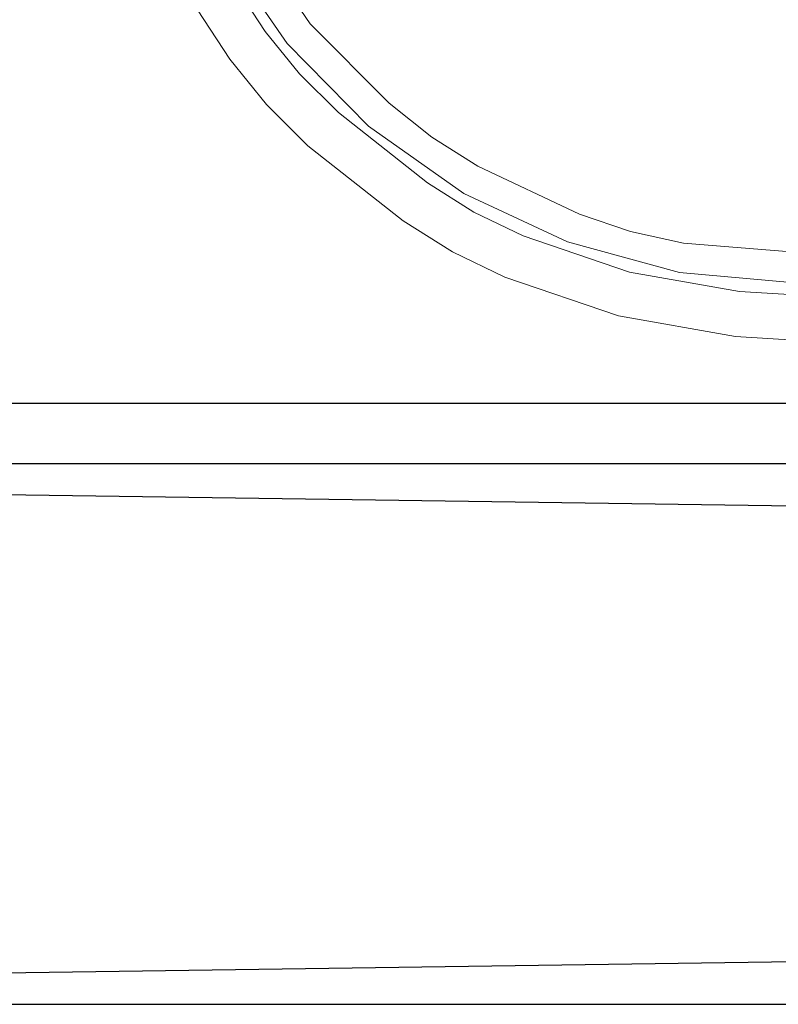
# Model space of a CAD drawing. Header units: inches. Extents: x 0 to 612, y 155 to 655.
# Tile 110 of 138: x 116 to 141, y 331 to 363. Entities that reach past the tile are written whole.
import ezdxf

# ---------------------------------------------------------------- set-up
doc = ezdxf.new("R2010")
doc.units = ezdxf.units.IN
doc.header["$MEASUREMENT"] = 0
doc.layers.add('Layer 1', color=7, linetype='Continuous')

# ---------------------------------------------------------------- blocks, each defined once
blk = doc.blocks.new('block 1554')
at = {"layer": 'Layer 1', "lineweight": 0}
for points in [[(137.872, 355.984)], [(141.593, 355.678)]]:
    blk.add_lwpolyline(points, dxfattribs=at)
blk.add_open_spline([(141.593, 355.678), (141.593, 355.678), (137.872, 355.984), (137.872, 355.984), (137.872, 355.984), (141.593, 355.678), (141.593, 355.678)], degree=3, knots=[0, 0, 0, 0, 1, 1, 1, 2, 2, 2, 2], dxfattribs=at)
blk = doc.blocks.new('block 1555')
at = {"layer": 'Layer 1', "lineweight": 0}
for points in [[(136.104, 356.366)], [(137.872, 355.984)]]:
    blk.add_lwpolyline(points, dxfattribs=at)
blk.add_open_spline([(137.872, 355.984), (137.872, 355.984), (136.104, 356.366), (136.104, 356.366), (136.104, 356.366), (137.872, 355.984), (137.872, 355.984)], degree=3, knots=[0, 0, 0, 0, 1, 1, 1, 2, 2, 2, 2], dxfattribs=at)
blk = doc.blocks.new('block 1556')
at = {"layer": 'Layer 1', "lineweight": 0}
for points in [[(134.395, 356.954)], [(136.104, 356.366)]]:
    blk.add_lwpolyline(points, dxfattribs=at)
blk.add_open_spline([(136.104, 356.366), (136.104, 356.366), (134.395, 356.954), (134.395, 356.954), (134.395, 356.954), (136.104, 356.366), (136.104, 356.366)], degree=3, knots=[0, 0, 0, 0, 1, 1, 1, 2, 2, 2, 2], dxfattribs=at)
blk = doc.blocks.new('block 1557')
at = {"layer": 'Layer 1', "lineweight": 0}
for points in [[(131.004, 358.547)], [(134.395, 356.954)]]:
    blk.add_lwpolyline(points, dxfattribs=at)
blk.add_open_spline([(134.395, 356.954), (134.395, 356.954), (131.004, 358.547), (131.004, 358.547), (131.004, 358.547), (134.395, 356.954), (134.395, 356.954)], degree=3, knots=[0, 0, 0, 0, 1, 1, 1, 2, 2, 2, 2], dxfattribs=at)
blk = doc.blocks.new('block 1558')
at = {"layer": 'Layer 1', "lineweight": 0}
for points in [[(129.463, 359.52)], [(131.004, 358.547)]]:
    blk.add_lwpolyline(points, dxfattribs=at)
blk.add_open_spline([(131.004, 358.547), (131.004, 358.547), (129.463, 359.52), (129.463, 359.52), (129.463, 359.52), (131.004, 358.547), (131.004, 358.547)], degree=3, knots=[0, 0, 0, 0, 1, 1, 1, 2, 2, 2, 2], dxfattribs=at)
blk = doc.blocks.new('block 1559')
at = {"layer": 'Layer 1', "lineweight": 0}
for points in [[(128.042, 360.662)], [(129.463, 359.52)]]:
    blk.add_lwpolyline(points, dxfattribs=at)
blk.add_open_spline([(129.463, 359.52), (129.463, 359.52), (128.042, 360.662), (128.042, 360.662), (128.042, 360.662), (129.463, 359.52), (129.463, 359.52)], degree=3, knots=[0, 0, 0, 0, 1, 1, 1, 2, 2, 2, 2], dxfattribs=at)
blk = doc.blocks.new('block 1560')
at = {"layer": 'Layer 1', "lineweight": 0}
for points in [[(125.4, 363.313)], [(128.042, 360.662)]]:
    blk.add_lwpolyline(points, dxfattribs=at)
blk.add_open_spline([(128.042, 360.662), (128.042, 360.662), (125.4, 363.313), (125.4, 363.313), (125.4, 363.313), (128.042, 360.662), (128.042, 360.662)], degree=3, knots=[0, 0, 0, 0, 1, 1, 1, 2, 2, 2, 2], dxfattribs=at)
blk = doc.blocks.new('block 1561')
at = {"layer": 'Layer 1', "lineweight": 0}
for points in [[(123.312, 366.373)], [(125.4, 363.313)]]:
    blk.add_lwpolyline(points, dxfattribs=at)
blk.add_open_spline([(125.4, 363.313), (125.4, 363.313), (123.312, 366.373), (123.312, 366.373), (123.312, 366.373), (125.4, 363.313), (125.4, 363.313)], degree=3, knots=[0, 0, 0, 0, 1, 1, 1, 2, 2, 2, 2], dxfattribs=at)
blk = doc.blocks.new('block 1541')
at = {"layer": 'Layer 1'}
for name in ['block 1561', 'block 1560', 'block 1559', 'block 1558', 'block 1557', 'block 1556', 'block 1555', 'block 1554']:
    blk.add_blockref(name, (0, 0), dxfattribs=at)
blk = doc.blocks.new('block 1540')
at = {"layer": 'Layer 1'}
blk.add_blockref('block 1541', (0, 0), dxfattribs=at)
blk = doc.blocks.new('block 2005')
at = {"layer": 'Layer 1', "color": 7, "lineweight": 25}
blk.add_lwpolyline([(73.845, 348.171), (141.594, 347.198)], dxfattribs=at)
blk = doc.blocks.new('block 2004')
at = {"layer": 'Layer 1'}
blk.add_blockref('block 2005', (0, 0), dxfattribs=at)
blk = doc.blocks.new('block 2003')
at = {"layer": 'Layer 1'}
blk.add_blockref('block 2004', (0, 0), dxfattribs=at)
blk = doc.blocks.new('block 2011')
at = {"layer": 'Layer 1', "color": 7, "lineweight": 25}
blk.add_lwpolyline([(141.594, 331.971), (73.845, 330.998)], dxfattribs=at)
blk = doc.blocks.new('block 2010')
at = {"layer": 'Layer 1'}
blk.add_blockref('block 2011', (0, 0), dxfattribs=at)
blk = doc.blocks.new('block 2009')
at = {"layer": 'Layer 1'}
blk.add_blockref('block 2010', (0, 0), dxfattribs=at)
blk = doc.blocks.new('block 2029')
at = {"layer": 'Layer 1', "color": 7, "lineweight": 25}
blk.add_lwpolyline([(73.845, 330.547), (209.343, 330.547)], dxfattribs=at)
blk = doc.blocks.new('block 2028')
at = {"layer": 'Layer 1'}
blk.add_blockref('block 2029', (0, 0), dxfattribs=at)
blk = doc.blocks.new('block 2027')
at = {"layer": 'Layer 1'}
blk.add_blockref('block 2028', (0, 0), dxfattribs=at)
blk = doc.blocks.new('block 2047')
at = {"layer": 'Layer 1', "color": 7, "lineweight": 25}
blk.add_lwpolyline([(73.845, 348.622), (209.343, 348.622)], dxfattribs=at)
blk = doc.blocks.new('block 2046')
at = {"layer": 'Layer 1'}
blk.add_blockref('block 2047', (0, 0), dxfattribs=at)
blk = doc.blocks.new('block 2045')
at = {"layer": 'Layer 1'}
blk.add_blockref('block 2046', (0, 0), dxfattribs=at)
blk = doc.blocks.new('block 2480')
at = {"layer": 'Layer 1', "lineweight": 0}
for points in [[(137.74, 355)], [(141.594, 354.657)]]:
    blk.add_lwpolyline(points, dxfattribs=at)
blk.add_open_spline([(141.594, 354.657), (141.594, 354.657), (137.74, 355), (137.74, 355), (137.74, 355), (141.594, 354.657), (141.594, 354.657)], degree=3, knots=[0, 0, 0, 0, 1, 1, 1, 2, 2, 2, 2], dxfattribs=at)
blk = doc.blocks.new('block 2481')
at = {"layer": 'Layer 1', "lineweight": 0}
for points in [[(134, 356.02)], [(137.74, 355)]]:
    blk.add_lwpolyline(points, dxfattribs=at)
blk.add_open_spline([(137.74, 355), (137.74, 355), (134, 356.02), (134, 356.02), (134, 356.02), (137.74, 355), (137.74, 355)], degree=3, knots=[0, 0, 0, 0, 1, 1, 1, 2, 2, 2, 2], dxfattribs=at)
blk = doc.blocks.new('block 2482')
at = {"layer": 'Layer 1', "lineweight": 0}
for points in [[(130.527, 357.639)], [(134, 356.02)]]:
    blk.add_lwpolyline(points, dxfattribs=at)
blk.add_open_spline([(134, 356.02), (134, 356.02), (130.527, 357.639), (130.527, 357.639), (130.527, 357.639), (134, 356.02), (134, 356.02)], degree=3, knots=[0, 0, 0, 0, 1, 1, 1, 2, 2, 2, 2], dxfattribs=at)
blk = doc.blocks.new('block 2483')
at = {"layer": 'Layer 1', "lineweight": 0}
for points in [[(127.346, 359.886)], [(130.527, 357.639)]]:
    blk.add_lwpolyline(points, dxfattribs=at)
blk.add_open_spline([(130.527, 357.639), (130.527, 357.639), (127.346, 359.886), (127.346, 359.886), (127.346, 359.886), (130.527, 357.639), (130.527, 357.639)], degree=3, knots=[0, 0, 0, 0, 1, 1, 1, 2, 2, 2, 2], dxfattribs=at)
blk = doc.blocks.new('block 2484')
at = {"layer": 'Layer 1', "lineweight": 0}
for points in [[(124.626, 362.655)], [(127.346, 359.886)]]:
    blk.add_lwpolyline(points, dxfattribs=at)
blk.add_open_spline([(127.346, 359.886), (127.346, 359.886), (124.626, 362.655), (124.626, 362.655), (124.626, 362.655), (127.346, 359.886), (127.346, 359.886)], degree=3, knots=[0, 0, 0, 0, 1, 1, 1, 2, 2, 2, 2], dxfattribs=at)
blk = doc.blocks.new('block 2485')
at = {"layer": 'Layer 1', "lineweight": 0}
for points in [[(122.437, 365.842)], [(124.626, 362.655)]]:
    blk.add_lwpolyline(points, dxfattribs=at)
blk.add_open_spline([(124.626, 362.655), (124.626, 362.655), (122.437, 365.842), (122.437, 365.842), (122.437, 365.842), (124.626, 362.655), (124.626, 362.655)], degree=3, knots=[0, 0, 0, 0, 1, 1, 1, 2, 2, 2, 2], dxfattribs=at)
blk = doc.blocks.new('block 2470')
at = {"layer": 'Layer 1'}
for name in ['block 2485', 'block 2484', 'block 2483', 'block 2482', 'block 2481', 'block 2480']:
    blk.add_blockref(name, (0, 0), dxfattribs=at)
blk = doc.blocks.new('block 2469')
at = {"layer": 'Layer 1'}
blk.add_blockref('block 2470', (0, 0), dxfattribs=at)
blk = doc.blocks.new('block 2543')
at = {"layer": 'Layer 1', "lineweight": 0}
for points in [[(139.737, 354.367)], [(141.595, 354.25)]]:
    blk.add_lwpolyline(points, dxfattribs=at)
blk.add_open_spline([(141.595, 354.25), (141.595, 354.25), (139.737, 354.367), (139.737, 354.367), (139.737, 354.367), (141.595, 354.25), (141.595, 354.25)], degree=3, knots=[0, 0, 0, 0, 1, 1, 1, 2, 2, 2, 2], dxfattribs=at)
blk = doc.blocks.new('block 2544')
at = {"layer": 'Layer 1', "lineweight": 0}
for points in [[(136.065, 355.009)], [(139.737, 354.367)]]:
    blk.add_lwpolyline(points, dxfattribs=at)
blk.add_open_spline([(139.737, 354.367), (139.737, 354.367), (136.065, 355.009), (136.065, 355.009), (136.065, 355.009), (139.737, 354.367), (139.737, 354.367)], degree=3, knots=[0, 0, 0, 0, 1, 1, 1, 2, 2, 2, 2], dxfattribs=at)
blk = doc.blocks.new('block 2545')
at = {"layer": 'Layer 1', "lineweight": 0}
for points in [[(132.512, 356.225)], [(136.065, 355.009)]]:
    blk.add_lwpolyline(points, dxfattribs=at)
blk.add_open_spline([(136.065, 355.009), (136.065, 355.009), (132.512, 356.225), (132.512, 356.225), (132.512, 356.225), (136.065, 355.009), (136.065, 355.009)], degree=3, knots=[0, 0, 0, 0, 1, 1, 1, 2, 2, 2, 2], dxfattribs=at)
blk = doc.blocks.new('block 2546')
at = {"layer": 'Layer 1', "lineweight": 0}
for points in [[(130.865, 357.018)], [(132.512, 356.225)]]:
    blk.add_lwpolyline(points, dxfattribs=at)
blk.add_open_spline([(132.512, 356.225), (132.512, 356.225), (130.865, 357.018), (130.865, 357.018), (130.865, 357.018), (132.512, 356.225), (132.512, 356.225)], degree=3, knots=[0, 0, 0, 0, 1, 1, 1, 2, 2, 2, 2], dxfattribs=at)
blk = doc.blocks.new('block 2547')
at = {"layer": 'Layer 1', "lineweight": 0}
for points in [[(129.321, 357.995)], [(130.865, 357.018)]]:
    blk.add_lwpolyline(points, dxfattribs=at)
blk.add_open_spline([(130.865, 357.018), (130.865, 357.018), (129.321, 357.995), (129.321, 357.995), (129.321, 357.995), (130.865, 357.018), (130.865, 357.018)], degree=3, knots=[0, 0, 0, 0, 1, 1, 1, 2, 2, 2, 2], dxfattribs=at)
blk = doc.blocks.new('block 2548')
at = {"layer": 'Layer 1', "lineweight": 0}
for points in [[(126.343, 360.343)], [(129.321, 357.995)]]:
    blk.add_lwpolyline(points, dxfattribs=at)
blk.add_open_spline([(129.321, 357.995), (129.321, 357.995), (126.343, 360.343), (126.343, 360.343), (126.343, 360.343), (129.321, 357.995), (129.321, 357.995)], degree=3, knots=[0, 0, 0, 0, 1, 1, 1, 2, 2, 2, 2], dxfattribs=at)
blk = doc.blocks.new('block 2549')
at = {"layer": 'Layer 1', "lineweight": 0}
for points in [[(125.045, 361.636)], [(126.343, 360.343)]]:
    blk.add_lwpolyline(points, dxfattribs=at)
blk.add_open_spline([(126.343, 360.343), (126.343, 360.343), (125.045, 361.636), (125.045, 361.636), (125.045, 361.636), (126.343, 360.343), (126.343, 360.343)], degree=3, knots=[0, 0, 0, 0, 1, 1, 1, 2, 2, 2, 2], dxfattribs=at)
blk = doc.blocks.new('block 2550')
at = {"layer": 'Layer 1', "lineweight": 0}
for points in [[(123.89, 363.057)], [(125.045, 361.636)]]:
    blk.add_lwpolyline(points, dxfattribs=at)
blk.add_open_spline([(125.045, 361.636), (125.045, 361.636), (123.89, 363.057), (123.89, 363.057), (123.89, 363.057), (125.045, 361.636), (125.045, 361.636)], degree=3, knots=[0, 0, 0, 0, 1, 1, 1, 2, 2, 2, 2], dxfattribs=at)
blk = doc.blocks.new('block 2551')
at = {"layer": 'Layer 1', "lineweight": 0}
for points in [[(121.85, 366.189)], [(123.89, 363.057)]]:
    blk.add_lwpolyline(points, dxfattribs=at)
blk.add_open_spline([(123.89, 363.057), (123.89, 363.057), (121.85, 366.189), (121.85, 366.189), (121.85, 366.189), (123.89, 363.057), (123.89, 363.057)], degree=3, knots=[0, 0, 0, 0, 1, 1, 1, 2, 2, 2, 2], dxfattribs=at)
blk = doc.blocks.new('block 2528')
at = {"layer": 'Layer 1'}
for name in ['block 2551', 'block 2550', 'block 2549', 'block 2548', 'block 2547', 'block 2546', 'block 2545', 'block 2544', 'block 2543']:
    blk.add_blockref(name, (0, 0), dxfattribs=at)
blk = doc.blocks.new('block 2527')
at = {"layer": 'Layer 1'}
blk.add_blockref('block 2528', (0, 0), dxfattribs=at)
blk = doc.blocks.new('block 4252')
at = {"layer": 'Layer 1', "color": 7, "lineweight": 25}
blk.add_lwpolyline([(209.343, 350.627), (73.845, 350.627)], dxfattribs=at)
blk = doc.blocks.new('block 4251')
at = {"layer": 'Layer 1'}
blk.add_blockref('block 4252', (0, 0), dxfattribs=at)
blk = doc.blocks.new('block 4250')
at = {"layer": 'Layer 1'}
blk.add_blockref('block 4251', (0, 0), dxfattribs=at)
blk = doc.blocks.new('block 4733')
at = {"layer": 'Layer 1', "lineweight": 0}
for points in [[(120.533, 365.473)], [(122.71, 362.131)]]:
    blk.add_lwpolyline(points, dxfattribs=at)
blk.add_open_spline([(120.533, 365.473), (120.533, 365.473), (122.71, 362.131), (122.71, 362.131), (122.71, 362.131), (120.533, 365.473), (120.533, 365.473)], degree=3, knots=[0, 0, 0, 0, 1, 1, 1, 2, 2, 2, 2], dxfattribs=at)
blk = doc.blocks.new('block 4734')
at = {"layer": 'Layer 1', "lineweight": 0}
for points in [[(122.71, 362.131)], [(123.942, 360.614)]]:
    blk.add_lwpolyline(points, dxfattribs=at)
blk.add_open_spline([(122.71, 362.131), (122.71, 362.131), (123.942, 360.614), (123.942, 360.614), (123.942, 360.614), (122.71, 362.131), (122.71, 362.131)], degree=3, knots=[0, 0, 0, 0, 1, 1, 1, 2, 2, 2, 2], dxfattribs=at)
blk = doc.blocks.new('block 4735')
at = {"layer": 'Layer 1', "lineweight": 0}
for points in [[(123.942, 360.614)], [(125.326, 359.236)]]:
    blk.add_lwpolyline(points, dxfattribs=at)
blk.add_open_spline([(123.942, 360.614), (123.942, 360.614), (125.326, 359.236), (125.326, 359.236), (125.326, 359.236), (123.942, 360.614), (123.942, 360.614)], degree=3, knots=[0, 0, 0, 0, 1, 1, 1, 2, 2, 2, 2], dxfattribs=at)
blk = doc.blocks.new('block 4736')
at = {"layer": 'Layer 1', "lineweight": 0}
for points in [[(125.326, 359.236)], [(128.503, 356.73)]]:
    blk.add_lwpolyline(points, dxfattribs=at)
blk.add_open_spline([(125.326, 359.236), (125.326, 359.236), (128.503, 356.73), (128.503, 356.73), (128.503, 356.73), (125.326, 359.236), (125.326, 359.236)], degree=3, knots=[0, 0, 0, 0, 1, 1, 1, 2, 2, 2, 2], dxfattribs=at)
blk = doc.blocks.new('block 4737')
at = {"layer": 'Layer 1', "lineweight": 0}
for points in [[(128.503, 356.73)], [(130.149, 355.688)]]:
    blk.add_lwpolyline(points, dxfattribs=at)
blk.add_open_spline([(128.503, 356.73), (128.503, 356.73), (130.149, 355.688), (130.149, 355.688), (130.149, 355.688), (128.503, 356.73), (128.503, 356.73)], degree=3, knots=[0, 0, 0, 0, 1, 1, 1, 2, 2, 2, 2], dxfattribs=at)
blk = doc.blocks.new('block 4738')
at = {"layer": 'Layer 1', "lineweight": 0}
for points in [[(130.149, 355.688)], [(131.906, 354.843)]]:
    blk.add_lwpolyline(points, dxfattribs=at)
blk.add_open_spline([(130.149, 355.688), (130.149, 355.688), (131.906, 354.843), (131.906, 354.843), (131.906, 354.843), (130.149, 355.688), (130.149, 355.688)], degree=3, knots=[0, 0, 0, 0, 1, 1, 1, 2, 2, 2, 2], dxfattribs=at)
blk = doc.blocks.new('block 4739')
at = {"layer": 'Layer 1', "lineweight": 0}
for points in [[(131.906, 354.843)], [(135.696, 353.546)]]:
    blk.add_lwpolyline(points, dxfattribs=at)
blk.add_open_spline([(131.906, 354.843), (131.906, 354.843), (135.696, 353.546), (135.696, 353.546), (135.696, 353.546), (131.906, 354.843), (131.906, 354.843)], degree=3, knots=[0, 0, 0, 0, 1, 1, 1, 2, 2, 2, 2], dxfattribs=at)
blk = doc.blocks.new('block 4740')
at = {"layer": 'Layer 1', "lineweight": 0}
for points in [[(135.696, 353.546)], [(139.612, 352.861)]]:
    blk.add_lwpolyline(points, dxfattribs=at)
blk.add_open_spline([(135.696, 353.546), (135.696, 353.546), (139.612, 352.861), (139.612, 352.861), (139.612, 352.861), (135.696, 353.546), (135.696, 353.546)], degree=3, knots=[0, 0, 0, 0, 1, 1, 1, 2, 2, 2, 2], dxfattribs=at)
blk = doc.blocks.new('block 4741')
at = {"layer": 'Layer 1', "lineweight": 0}
for points in [[(139.612, 352.861)], [(141.594, 352.736)]]:
    blk.add_lwpolyline(points, dxfattribs=at)
blk.add_open_spline([(139.612, 352.861), (139.612, 352.861), (141.594, 352.736), (141.594, 352.736), (141.594, 352.736), (139.612, 352.861), (139.612, 352.861)], degree=3, knots=[0, 0, 0, 0, 1, 1, 1, 2, 2, 2, 2], dxfattribs=at)
blk = doc.blocks.new('block 4727')
at = {"layer": 'Layer 1'}
for name in ['block 4733', 'block 4734', 'block 4735', 'block 4736', 'block 4737', 'block 4738', 'block 4739', 'block 4740', 'block 4741']:
    blk.add_blockref(name, (0, 0), dxfattribs=at)
blk = doc.blocks.new('block 4726')
at = {"layer": 'Layer 1'}
blk.add_blockref('block 4727', (0, 0), dxfattribs=at)
blk = doc.blocks.new('block 921')
at = {"layer": 'Layer 1'}
for name in ['block 4726', 'block 2527', 'block 2469', 'block 1540', 'block 4250', 'block 2045', 'block 2003', 'block 2009', 'block 2027']:
    blk.add_blockref(name, (0, 0), dxfattribs=at)
blk = doc.blocks.new('block 920')
at = {"layer": 'Layer 1'}
blk.add_blockref('block 921', (0, 0), dxfattribs=at)
blk = doc.blocks.new('block 2')
at = {"layer": 'Layer 1'}
blk.add_blockref('block 920', (0, 0), dxfattribs=at)

msp = doc.modelspace()

# ---------------------------------------------------------------- block references
at = {"layer": 'Layer 1'}
msp.add_blockref('block 2', (0, 0), dxfattribs=at)

doc.saveas('drawing.dxf')
